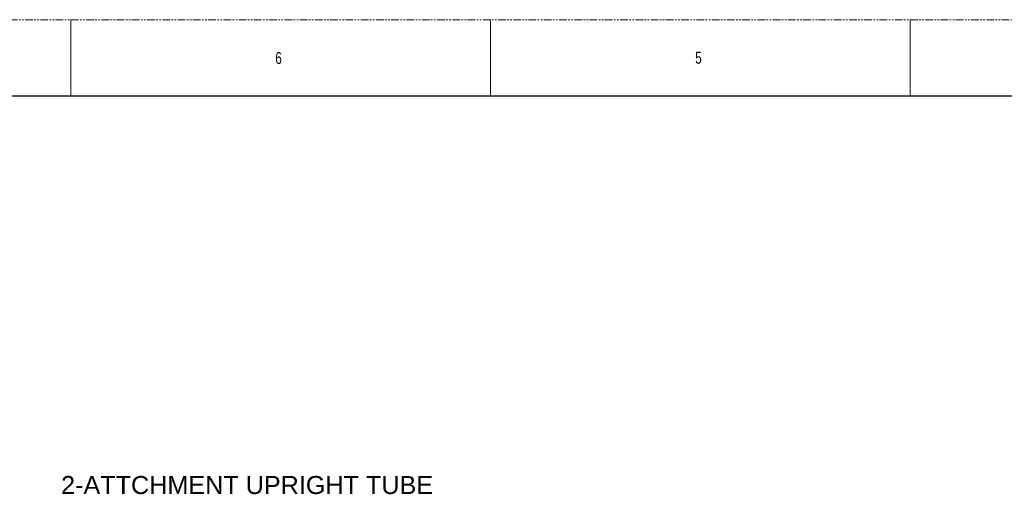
# Model space of a CAD drawing. Header units: millimetres. Extents: x -1086 to 4901, y 927 to 9917.
# Tile 30 of 86: x -396 to 423, y 6596 to 6991. Entities that reach past the tile are written whole.
import ezdxf

# ---------------------------------------------------------------- set-up
doc = ezdxf.new("R2010")
doc.units = ezdxf.units.MM
doc.linetypes.add('SLD-Phantom', pattern=[12.7, 6.35, -1.27, 1.27, -1.27, 1.27, -1.27])
doc.linetypes.add('SLD-Solid', pattern=[0])
doc.layers.add('尺寸线', color=6, linetype='Continuous', lineweight=13)
doc.styles.add('ARIAL', font='arial.ttf')
doc.styles.add('SLDTEXTSTYLE0', font='GOTHIC.TTF', dxfattribs={"width": 0.7304})

msp = doc.modelspace()

# ---------------------------------------------------------------- linework, layer by layer
at = {"color": 7, "linetype": 'SLD-Phantom', "lineweight": 0}
msp.add_line((-1052.252, 6991.097), (1741.748, 6991.097), dxfattribs=at)
at = {"color": 7, "linetype": 'SLD-Solid', "lineweight": 0}
for p, q in [((-353.752, 6991.097), (-353.752, 6927.597)), ((-4.502, 6991.097), (-4.502, 6927.597)), ((344.748, 6991.097), (344.748, 6927.597))]:
    msp.add_line(p, q, dxfattribs=at)
at = {"color": 7, "linetype": 'SLD-Solid', "lineweight": 30}
msp.add_line((-1020.502, 6927.597), (1709.998, 6927.597), dxfattribs=at)

# ---------------------------------------------------------------- texts
at = {"color": 7, "linetype": 'Continuous', "lineweight": 0, "style": 'SLDTEXTSTYLE0', "width": 0.7304}
for s, p in [('6', (-183.589, 6954.134)), ('5', (165.914, 6954.382))]:
    msp.add_text(s, height=9.922, dxfattribs=at).set_placement(p)
at = {"layer": '尺寸线', "lineweight": 15, "insert": (-361.892, 6610.805), "char_height": 15, "width": 310.46241, "attachment_point": 1, "style": 'ARIAL'}
msp.add_mtext('2-ATTCHMENT UPRIGHT TUBE', dxfattribs=at)

doc.saveas('drawing.dxf')
